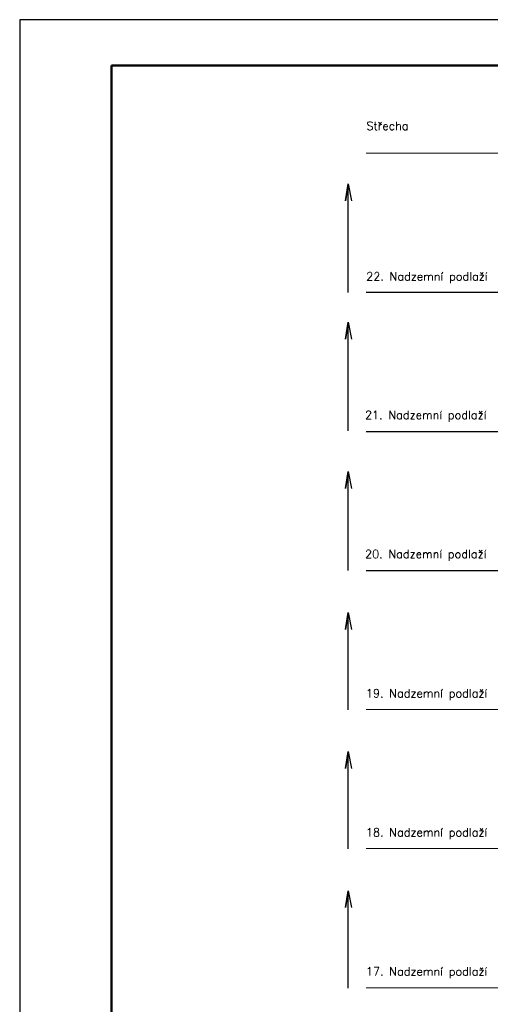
# Model space of a CAD drawing. Header units: millimetres. Extents: x 3792 to 4386, y 957 to 2637.
# Tile 8 of 9: x 3792 to 3997, y 2208 to 2637. Entities that reach past the tile are written whole.
import ezdxf

# ---------------------------------------------------------------- set-up
doc = ezdxf.new("R2010")
doc.units = ezdxf.units.MM
doc.header["$LTSCALE"] = 100
doc.linetypes.add('ČERCHOVANÁ', pattern=[25.4, 12.7, -6.35, 0, -6.35])
for name, color, linetype, lineweight in [('CP_FRAME', 217, 'Continuous', 50), ('CP_LINENORM', 251, 'Continuous', 25), ('Nové_elektro_ESIL_poznámka-legenda', 7, 'Continuous', 18)]:
    doc.layers.add(name, color=color, linetype=linetype, lineweight=lineweight)
doc.layers.add('DATA-PUDORYS', color=7, linetype='Continuous')
doc.layers.add('Nové_elektro_ESIL-trasy', color=30, linetype='Continuous')
doc.styles.add('ROMANS', font='ROMANS.shx', dxfattribs={"width": 0.8})

# ---------------------------------------------------------------- blocks, each defined once
blk = doc.blocks.new('2d_iso_creframe_v_wa5oez')
for p, q in [((287, 830), (20, 830)), ((20, 830), (20, 10))]:
    blk.add_line(p, q)
at = {"layer": 'CP_LINENORM', "linetype": 'Continuous'}
for p, q in [((297, 840), (0, 840)), ((0, 840), (0, 0))]:
    blk.add_line(p, q, dxfattribs=at)

msp = doc.modelspace()

# ---------------------------------------------------------------- linework, layer by layer
at = {"layer": 'DATA-PUDORYS', "linetype": 'ČERCHOVANÁ'}
for p, q in [((3942.75, 2518.54), (4197.88, 2518.54)), ((3942.75, 2518.54), (4197.88, 2518.54)), ((3942.75, 2518.54), (4197.88, 2518.54)), ((3942.75, 2457.93), (4197.88, 2457.93)), ((3942.75, 2457.93), (4197.88, 2457.93)), ((3942.75, 2397.33), (4197.88, 2397.33))]:
    msp.add_line(p, q, dxfattribs=at)
at = {"layer": 'Nové_elektro_ESIL-trasy', "color": 0}
for p, q in [((3934.9, 2565.79), (3933.71, 2558.4)), ((3933.71, 2558.4), (3934.9, 2565.79)), ((3934.9, 2518.51), (3934.9, 2565.79)), ((3934.9, 2565.79), (3936.26, 2558.43)), ((3934.9, 2505.49), (3933.71, 2498.1)), ((3933.71, 2498.1), (3934.9, 2505.49)), ((3934.9, 2458.22), (3934.9, 2505.49)), ((3934.9, 2505.49), (3936.26, 2498.14)), ((3934.9, 2440.41), (3933.71, 2433.02)), ((3933.71, 2433.02), (3934.9, 2440.41)), ((3934.9, 2397.28), (3934.9, 2440.41)), ((3934.9, 2440.41), (3936.26, 2433.06)), ((3934.9, 2379), (3933.71, 2371.61)), ((3933.71, 2371.61), (3934.9, 2379)), ((3934.9, 2336.58), (3934.9, 2379)), ((3934.9, 2379), (3936.26, 2371.65)), ((3934.9, 2318.4), (3933.71, 2311.01)), ((3933.71, 2311.01), (3934.9, 2318.4)), ((3934.9, 2275.98), (3934.9, 2318.4)), ((3934.9, 2318.4), (3936.26, 2311.05)), ((3934.9, 2257.8), (3933.71, 2250.41)), ((3933.71, 2250.41), (3934.9, 2257.8)), ((3934.9, 2215.38), (3934.9, 2257.8)), ((3934.9, 2257.8), (3936.26, 2250.45))]:
    msp.add_line(p, q, dxfattribs=at)
at = {"layer": 'Nové_elektro_ESIL_poznámka-legenda', "linetype": 'ČERCHOVANÁ'}
for p, q in [((3942.75, 2579.14), (4321.85, 2579.14)), ((3942.75, 2518.54), (4321.85, 2518.54)), ((3942.75, 2457.93), (4321.85, 2457.93)), ((3942.75, 2397.33), (4321.85, 2397.33)), ((3942.75, 2336.73), (4321.85, 2336.73)), ((3942.75, 2276.13), (4321.85, 2276.13)), ((3942.75, 2215.53), (4321.85, 2215.53))]:
    msp.add_line(p, q, dxfattribs=at)

# ---------------------------------------------------------------- block references
at = {"layer": 'CP_FRAME', "xscale": 2, "yscale": 2, "zscale": 2}
msp.add_blockref('2d_iso_creframe_v_wa5oez', (3791.74, 957.34), dxfattribs=at)

# ---------------------------------------------------------------- texts
at = {"layer": 'Nové_elektro_ESIL_poznámka-legenda', "style": 'ROMANS'}
for s, p in [('Střecha', (3942.8, 2589.25)), ('22. Nadzemní podlaží', (3942.72, 2523.69)), ('21. Nadzemní podlaží', (3942.2, 2463.31)), ('20. Nadzemní podlaží', (3942.2, 2402.71)), ('19. Nadzemní podlaží', (3942.57, 2342.03)), ('18. Nadzemní podlaží', (3942.57, 2281.43)), ('17. Nadzemní podlaží', (3942.57, 2220.83))]:
    msp.add_text(s, height=3.6, dxfattribs=at).set_placement(p)

doc.saveas('drawing.dxf')
